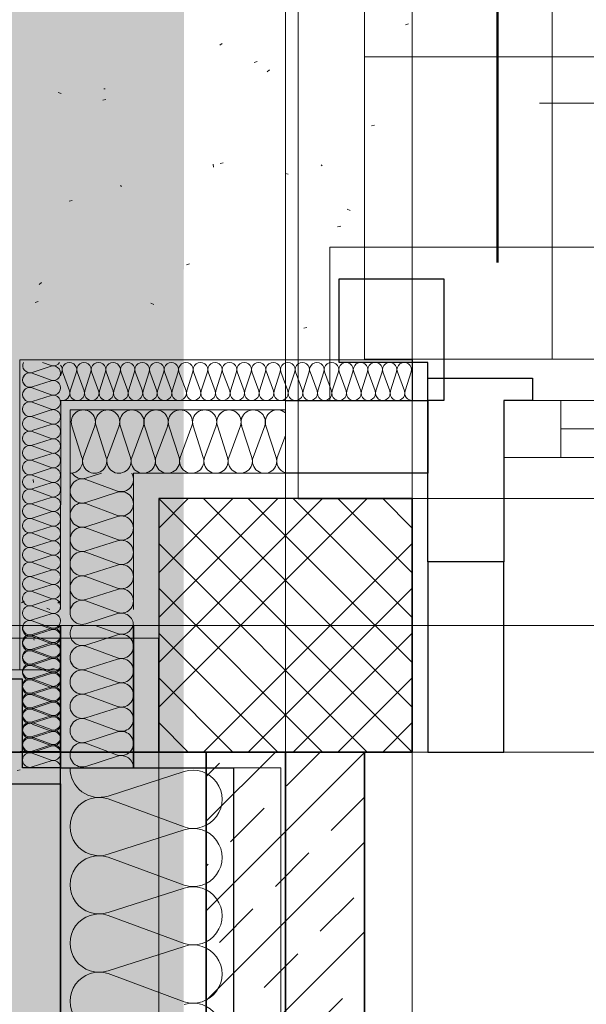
# Model space of a CAD drawing. Extents: x -620 to 300, y 62 to 1112.
# Tile 206 of 235: x -464 to -446, y 762 to 794. Entities that reach past the tile are written whole.
import ezdxf
from ezdxf.lldxf.tags import DXFTag

# ---------------------------------------------------------------- set-up
doc = ezdxf.new("R2010")
doc.units = 0
doc.layers.get('0').update_dxf_attribs({"lineweight": 13})
for name, color, linetype, lineweight, true_color in [('30 -33 Aussenwände- 3 Aussenstützen', 7, 'Continuous', 50, 0x0000dd), ('30 -33 Aussenwände- 7 Fassade_ Elemente', 7, 'Continuous', 9, 0x00aacc), ('30 -34 Innenwände- 1 tragend', 7, 'Continuous', 13, 0xdd0806), ('30 -35 Decken- 1 Konstruktion-Träger- Stahlbeton', 7, 'Continuous', 13, 0x33aa00), ('30 -36 Dächer- 1 Konstruktion', 7, 'Continuous', 35, 0x6666cc), ('60- 61 allgemeine Ausstattung- 4 Terrassen', 9, 'Continuous', 9, 0x808080), ('70 -72 Beschriftung- 1 Beschriftung allgemein', 7, 'Continuous', 9, 0xff6633), ('iwb_Layout BA_Markierung', 7, 'Continuous', 9, 0xbadcdc)]:
    doc.layers.add(name, color=color, linetype=linetype, lineweight=lineweight, true_color=true_color)
doc.layers.add('30 -33 Aussenwände- 8 Sonnenschutz', color=7, linetype='Continuous', lineweight=9)
doc.layers.add('70 -71 Achsen- 1 Gebäudeachsen', color=7, linetype='STRICHPUNKT2-A06CPVE5L0', lineweight=18)
tags = doc.linetypes.add('grob-A06CPVE1L0', pattern=[14, 3, -8, 3]).pattern_tags.tags
tags[8:9] = [DXFTag(74, 4), DXFTag(75, 0), DXFTag(340, '0'), DXFTag(46, 0.0), DXFTag(50, 0.0), DXFTag(44, 0.0), DXFTag(45, 0.0)]
tags[6:7] = [DXFTag(74, 4), DXFTag(75, 0), DXFTag(340, '0'), DXFTag(46, 0.0), DXFTag(50, 0.0), DXFTag(44, 0.0), DXFTag(45, 0.0)]
tags[4:5] = [DXFTag(74, 4), DXFTag(75, 0), DXFTag(340, '0'), DXFTag(46, 0.0), DXFTag(50, 0.0), DXFTag(44, 0.0), DXFTag(45, 0.0)]
tags = doc.linetypes.add('STRICHPUNKT2-A06CPVE5L0', pattern=[12.7, 6.35, -3.175, 0, -3.175]).pattern_tags.tags
tags[10:11] = [DXFTag(74, 4), DXFTag(75, 0), DXFTag(340, '0'), DXFTag(46, 0.0), DXFTag(50, 0.0), DXFTag(44, 0.0), DXFTag(45, 0.0)]
tags[8:9] = [DXFTag(74, 4), DXFTag(75, 0), DXFTag(340, '0'), DXFTag(46, 0.0), DXFTag(50, 0.0), DXFTag(44, 0.0), DXFTag(45, 0.0)]
tags[6:7] = [DXFTag(74, 4), DXFTag(75, 0), DXFTag(340, '0'), DXFTag(46, 0.0), DXFTag(50, 0.0), DXFTag(44, 0.0), DXFTag(45, 0.0)]
tags[4:5] = [DXFTag(74, 4), DXFTag(75, 0), DXFTag(340, '0'), DXFTag(46, 0.0), DXFTag(50, 0.0), DXFTag(44, 0.0), DXFTag(45, 0.0)]

# ---------------------------------------------------------------- blocks, each defined once
blk = doc.blocks.new('Polygon-A06CPVDTL0')
at = {"color": 0, "linetype": 'ByBlock', "lineweight": -2, "ltscale": 0.13}
blk.add_solid([(-458.903, 86.609), (-538.631, 86.396), (-458.736, 1083.814), (-538.631, 1083.814)], dxfattribs=at)
blk = doc.blocks.new('Referenz-A06CPVE6L0')
at = {"layer": '30 -33 Aussenwände- 3 Aussenstützen', "color": 0, "lineweight": 9}
for p, q in [((-459.579, 778.453), (-451.579, 770.453)), ((-452.993, 778.453), (-459.579, 771.868)), ((-454.407, 778.453), (-459.579, 773.282)), ((-455.821, 778.453), (-459.579, 774.696)), ((-457.235, 778.453), (-459.579, 776.11)), ((-458.65, 778.453), (-459.579, 777.524)), ((-458.164, 778.453), (-451.579, 771.868)), ((-456.75, 778.453), (-451.579, 773.282)), ((-455.336, 778.453), (-451.579, 774.696)), ((-453.922, 778.453), (-451.579, 776.11)), ((-452.507, 778.453), (-451.579, 777.524)), ((-459.579, 777.039), (-452.993, 770.453)), ((-451.579, 777.039), (-458.164, 770.453)), ((-459.579, 775.625), (-454.407, 770.453)), ((-451.579, 775.625), (-456.75, 770.453)), ((-455.579, 775.453), (-455.579, 773.453)), ((-456.579, 774.453), (-454.579, 774.453)), ((-459.579, 774.211), (-455.821, 770.453)), ((-451.579, 774.211), (-455.336, 770.453)), ((-459.579, 772.797), (-457.235, 770.453)), ((-451.579, 772.797), (-453.922, 770.453)), ((-459.579, 771.382), (-458.65, 770.453)), ((-451.579, 771.382), (-452.507, 770.453))]:
    blk.add_line(p, q, dxfattribs=at)
at = {"layer": '30 -33 Aussenwände- 3 Aussenstützen', "color": 0, "linetype": 'Continuous', "lineweight": 25, "ltscale": 0.25}
for p, q in [((-451.579, 778.453), (-459.579, 778.453)), ((-459.579, 778.453), (-459.579, 770.453)), ((-451.579, 770.453), (-451.579, 778.453)), ((-459.579, 770.453), (-451.579, 770.453))]:
    blk.add_line(p, q, dxfattribs=at)
at = {"layer": '30 -33 Aussenwände- 7 Fassade_ Elemente', "color": 0, "linetype": 'Continuous', "ltscale": 0.13}
for p, q in [((-454.179, 781.553), (-454.179, 786.393)), ((-454.179, 786.393), (-291.979, 786.393)), ((-463.959, 782.833), (-451.579, 782.833)), ((-463.959, 773.053), (-463.959, 782.833)), ((-451.579, 782.833), (-451.579, 781.553)), ((-462.975, 782.629), (-463.575, 782.436)), ((-462.975, 782.651), (-463.251, 782.753)), ((-463.575, 782.414), (-462.975, 782.192)), ((-462.678, 782.329), (-462.639, 782.453)), ((-462.616, 782.453), (-462.394, 781.853)), ((-462.372, 781.853), (-462.179, 782.453)), ((-462.156, 782.453), (-461.935, 781.853)), ((-461.912, 781.853), (-461.719, 782.453)), ((-461.912, 781.853), (-461.719, 782.453)), ((-461.697, 782.453), (-461.475, 781.853)), ((-461.697, 782.453), (-461.475, 781.853)), ((-461.453, 781.853), (-461.26, 782.453)), ((-461.453, 781.853), (-461.26, 782.453)), ((-461.237, 782.453), (-461.015, 781.853)), ((-460.993, 781.853), (-460.8, 782.453)), ((-460.778, 782.453), (-460.556, 781.853)), ((-460.533, 781.853), (-460.34, 782.453)), ((-460.318, 782.453), (-460.096, 781.853)), ((-460.074, 781.853), (-459.881, 782.453)), ((-459.858, 782.453), (-459.637, 781.853)), ((-459.614, 781.853), (-459.421, 782.453)), ((-459.399, 782.453), (-459.177, 781.853)), ((-459.154, 781.853), (-458.962, 782.453)), ((-458.939, 782.453), (-458.717, 781.853)), ((-458.695, 781.853), (-458.502, 782.453)), ((-458.479, 782.453), (-458.258, 781.853)), ((-458.235, 781.853), (-458.042, 782.453)), ((-458.02, 782.453), (-457.798, 781.853)), ((-457.775, 781.853), (-457.583, 782.453)), ((-457.56, 782.453), (-457.338, 781.853)), ((-457.316, 781.853), (-457.123, 782.453)), ((-457.101, 782.453), (-456.879, 781.853)), ((-456.856, 781.853), (-456.663, 782.453)), ((-456.641, 782.453), (-456.419, 781.853)), ((-456.397, 781.853), (-456.204, 782.453)), ((-456.181, 782.453), (-455.959, 781.853)), ((-455.937, 781.853), (-455.744, 782.453)), ((-455.722, 782.453), (-455.5, 781.853)), ((-455.477, 781.853), (-455.285, 782.453)), ((-455.262, 782.453), (-455.04, 781.853)), ((-455.018, 781.853), (-454.825, 782.453)), ((-454.802, 782.453), (-454.581, 781.853)), ((-454.558, 781.853), (-454.365, 782.453)), ((-454.343, 782.453), (-454.121, 781.853)), ((-454.098, 781.853), (-453.906, 782.453)), ((-453.883, 782.453), (-453.661, 781.853)), ((-453.639, 781.853), (-453.446, 782.453)), ((-453.423, 782.453), (-453.202, 781.853)), ((-453.179, 781.853), (-452.986, 782.453)), ((-452.964, 782.453), (-452.742, 781.853)), ((-452.72, 781.853), (-452.527, 782.453)), ((-452.504, 782.453), (-452.282, 781.853)), ((-452.504, 782.453), (-452.282, 781.853)), ((-452.26, 781.853), (-452.067, 782.453)), ((-452.26, 781.853), (-452.067, 782.453)), ((-452.045, 782.453), (-451.823, 781.853)), ((-451.8, 781.853), (-451.607, 782.453)), ((-462.975, 782.169), (-463.575, 781.976)), ((-462.975, 782.169), (-463.575, 781.976)), ((-463.575, 781.954), (-462.975, 781.732)), ((-463.575, 781.954), (-462.975, 781.732)), ((-462.975, 781.71), (-463.575, 781.517)), ((-462.975, 781.71), (-463.575, 781.517)), ((-463.575, 781.494), (-462.975, 781.273)), ((-462.975, 781.25), (-463.575, 781.057)), ((-462.678, 774.955), (-462.673, 781.553)), ((-462.673, 781.553), (-455.579, 781.553)), ((-462.378, 774.955), (-462.374, 781.253)), ((-462.374, 781.253), (-455.579, 781.253)), ((-451.079, 781.553), (-454.179, 781.553)), ((-451.079, 770.453), (-451.079, 781.553)), ((-424.279, 781.553), (-448.679, 781.553)), ((-448.679, 781.553), (-448.679, 779.753)), ((-463.575, 781.035), (-462.975, 780.813)), ((-462.975, 780.79), (-463.575, 780.598)), ((-462.002, 779.753), (-462.323, 780.753)), ((-461.594, 780.753), (-461.964, 779.753)), ((-461.236, 779.753), (-461.557, 780.753)), ((-461.236, 779.753), (-461.557, 780.753)), ((-460.828, 780.753), (-461.198, 779.753)), ((-460.828, 780.753), (-461.198, 779.753)), ((-460.47, 779.753), (-460.791, 780.753)), ((-460.062, 780.753), (-460.432, 779.753)), ((-459.703, 779.753), (-460.025, 780.753)), ((-459.296, 780.753), (-459.666, 779.753)), ((-458.937, 779.753), (-459.259, 780.753)), ((-458.53, 780.753), (-458.9, 779.753)), ((-458.171, 779.753), (-458.493, 780.753)), ((-457.764, 780.753), (-458.134, 779.753)), ((-457.405, 779.753), (-457.727, 780.753)), ((-457.405, 779.753), (-457.727, 780.753)), ((-456.998, 780.753), (-457.368, 779.753)), ((-456.998, 780.753), (-457.368, 779.753)), ((-456.639, 779.753), (-456.961, 780.753)), ((-456.639, 779.753), (-456.961, 780.753)), ((-456.232, 780.753), (-456.602, 779.753)), ((-455.873, 779.753), (-456.195, 780.753)), ((-463.575, 780.575), (-462.975, 780.353)), ((-462.975, 780.331), (-463.575, 780.138)), ((-455.836, 779.753), (-455.579, 780.449)), ((-463.575, 780.115), (-462.975, 779.894)), ((-462.975, 779.871), (-463.575, 779.678)), ((-448.679, 779.753), (-424.279, 779.753)), ((-463.575, 779.656), (-462.975, 779.434)), ((-462.975, 779.411), (-463.575, 779.219)), ((-463.575, 779.196), (-462.975, 778.974)), ((-461.389, 779.254), (-461.875, 779.098)), ((-460.378, 774.953), (-460.375, 779.253)), ((-460.375, 779.253), (-455.579, 779.253)), ((-462.975, 778.952), (-463.575, 778.759)), ((-461.875, 779.061), (-460.876, 778.69)), ((-463.575, 778.737), (-462.975, 778.515)), ((-462.975, 778.492), (-463.575, 778.299)), ((-460.876, 778.653), (-461.876, 778.332)), ((-463.575, 778.277), (-462.975, 778.055)), ((-461.876, 778.295), (-460.876, 777.924)), ((-462.975, 778.033), (-463.575, 777.84)), ((-460.876, 777.887), (-461.877, 777.566)), ((-460.876, 777.887), (-461.877, 777.566)), ((-463.575, 777.817), (-462.975, 777.595)), ((-462.975, 777.573), (-463.575, 777.38)), ((-461.877, 777.529), (-460.877, 777.158)), ((-461.877, 777.529), (-460.877, 777.158)), ((-463.575, 777.358), (-462.975, 777.136)), ((-462.975, 777.113), (-463.575, 776.92)), ((-463.575, 776.898), (-462.975, 776.676)), ((-460.877, 777.121), (-461.877, 776.8)), ((-460.877, 777.121), (-461.877, 776.8)), ((-462.975, 776.654), (-463.575, 776.461)), ((-461.877, 776.763), (-460.877, 776.392)), ((-463.575, 776.438), (-462.975, 776.217)), ((-460.877, 776.355), (-461.878, 776.034)), ((-462.975, 776.194), (-463.575, 776.001)), ((-463.575, 775.979), (-462.975, 775.757)), ((-461.878, 775.997), (-460.878, 775.626)), ((-461.878, 775.997), (-460.878, 775.626)), ((-462.975, 775.734), (-463.575, 775.542)), ((-463.575, 775.519), (-462.975, 775.297)), ((-460.878, 775.589), (-461.878, 775.268)), ((-460.878, 775.589), (-461.878, 775.268)), ((-455.579, 775.453), (-455.579, 773.453)), ((-455.579, 775.453), (-455.579, 773.453)), ((-455.579, 775.453), (-455.579, 773.453)), ((-462.975, 775.275), (-463.575, 775.082)), ((-463.575, 775.059), (-462.975, 774.838)), ((-461.878, 775.231), (-460.879, 774.86)), ((-462.975, 774.815), (-463.575, 774.622)), ((-460.879, 774.823), (-461.879, 774.502)), ((-463.575, 774.6), (-462.975, 774.378)), ((-462.975, 774.334), (-463.297, 774.454)), ((-460.879, 774.191), (-461.589, 774.453)), ((-456.579, 774.453), (-454.579, 774.453)), ((-456.579, 774.453), (-454.579, 774.453)), ((-456.579, 774.453), (-454.579, 774.453)), ((-462.975, 774.312), (-463.576, 774.12)), ((-463.576, 774.097), (-462.976, 773.875)), ((-462.975, 774.356), (-463.575, 774.163)), ((-463.575, 774.14), (-462.975, 773.918)), ((-460.879, 774.153), (-461.879, 773.832)), ((-462.976, 773.852), (-463.576, 773.66)), ((-462.976, 773.852), (-463.576, 773.66)), ((-462.975, 773.896), (-463.575, 773.703)), ((-461.879, 773.794), (-460.879, 773.425)), ((-463.576, 773.637), (-462.976, 773.415)), ((-463.576, 773.637), (-462.976, 773.415)), ((-463.575, 773.681), (-462.975, 773.459)), ((-462.976, 773.393), (-463.576, 773.2)), ((-462.976, 773.393), (-463.576, 773.2)), ((-463.576, 773.178), (-462.977, 772.956)), ((-462.975, 773.436), (-463.575, 773.243)), ((-463.575, 773.221), (-462.975, 772.999)), ((-460.879, 773.387), (-461.879, 773.066)), ((-460.879, 773.387), (-461.879, 773.066)), ((-462.679, 773.053), (-467.519, 773.053)), ((-462.977, 772.933), (-463.577, 772.741)), ((-462.975, 772.977), (-463.575, 772.784)), ((-462.679, 769.953), (-462.679, 773.053)), ((-461.879, 773.028), (-460.879, 772.659)), ((-461.879, 773.028), (-460.879, 772.659)), ((-463.577, 772.718), (-462.977, 772.496)), ((-463.575, 772.761), (-462.975, 772.539)), ((-460.879, 772.621), (-461.879, 772.3)), ((-460.879, 772.621), (-461.879, 772.3)), ((-462.977, 772.473), (-463.577, 772.281)), ((-463.577, 772.259), (-462.977, 772.036)), ((-462.975, 772.517), (-463.575, 772.324)), ((-463.575, 772.302), (-462.975, 772.08)), ((-461.879, 772.262), (-460.879, 771.893)), ((-462.977, 772.014), (-463.577, 771.821)), ((-462.975, 772.057), (-463.575, 771.865)), ((-463.577, 771.799), (-462.978, 771.577)), ((-463.575, 771.842), (-462.975, 771.62)), ((-460.879, 771.855), (-461.879, 771.534)), ((-462.978, 771.554), (-463.578, 771.362)), ((-463.578, 771.339), (-462.978, 771.117)), ((-462.975, 771.598), (-463.575, 771.405)), ((-463.575, 771.382), (-462.975, 771.161)), ((-463.575, 771.382), (-462.975, 771.161)), ((-461.879, 771.496), (-460.879, 771.127)), ((-461.879, 771.496), (-460.879, 771.127)), ((-462.978, 771.095), (-463.578, 770.902)), ((-462.975, 771.138), (-463.575, 770.945)), ((-462.975, 771.138), (-463.575, 770.945)), ((-460.879, 771.089), (-461.879, 770.768)), ((-460.879, 771.089), (-461.879, 770.768)), ((-463.578, 770.88), (-462.978, 770.657)), ((-463.578, 770.88), (-462.978, 770.657)), ((-463.575, 770.923), (-462.975, 770.701)), ((-462.975, 770.678), (-463.575, 770.486)), ((-461.879, 770.73), (-460.879, 770.361)), ((-462.978, 770.635), (-463.578, 770.443)), ((-462.978, 770.635), (-463.578, 770.443)), ((-463.578, 770.42), (-462.979, 770.198)), ((-295.079, 770.453), (-451.079, 770.453)), ((-462.979, 770.175), (-463.579, 769.983)), ((-460.879, 770.323), (-461.879, 770.002)), ((-455.719, 769.953), (-462.679, 769.953)), ((-461.179, 769.066), (-458.779, 769.838)), ((-455.719, 613.953), (-455.719, 769.953)), ((-458.779, 768.089), (-461.179, 768.976)), ((-461.179, 767.228), (-458.779, 767.999)), ((-461.179, 767.228), (-458.779, 767.999)), ((-458.779, 766.251), (-461.179, 767.138)), ((-458.779, 766.251), (-461.179, 767.138)), ((-461.179, 765.389), (-458.779, 766.161)), ((-458.779, 764.412), (-461.179, 765.299)), ((-461.179, 763.551), (-458.779, 764.322)), ((-458.779, 762.574), (-461.179, 763.461))]:
    blk.add_line(p, q, dxfattribs=at)
at = {"layer": '30 -33 Aussenwände- 7 Fassade_ Elemente', "color": 0, "linetype": 'Continuous', "lineweight": 25, "ltscale": 0.25}
for p, q in [((-453.879, 782.753), (-453.879, 785.393)), ((-453.879, 785.393), (-450.579, 785.393)), ((-450.579, 785.393), (-450.579, 781.553)), ((-451.579, 782.833), (-451.579, 781.553)), ((-451.079, 782.753), (-453.879, 782.753)), ((-451.079, 781.553), (-451.079, 782.753)), ((-451.079, 776.453), (-451.079, 782.253)), ((-451.079, 782.253), (-447.779, 782.253)), ((-447.779, 782.253), (-447.779, 781.553)), ((-455.579, 781.553), (-451.079, 781.553)), ((-451.079, 781.553), (-451.079, 779.253)), ((-450.579, 781.553), (-451.079, 781.553)), ((-447.779, 781.553), (-448.679, 781.553)), ((-448.679, 781.553), (-448.679, 776.453)), ((-451.079, 779.253), (-455.579, 779.253)), ((-448.679, 776.453), (-451.079, 776.453)), ((-451.079, 776.453), (-451.079, 770.453)), ((-448.679, 770.453), (-448.679, 776.453)), ((-462.679, 609.453), (-462.679, 774.453)), ((-462.679, 774.453), (-462.679, 769.953)), ((-460.379, 774.453), (-460.379, 769.953)), ((-460.379, 769.953), (-460.379, 774.453)), ((-463.879, 772.753), (-466.519, 772.753)), ((-463.878, 769.953), (-463.879, 772.753)), ((-462.675, 770.457), (-463.955, 770.457)), ((-451.079, 770.453), (-448.679, 770.453)), ((-462.678, 769.953), (-463.878, 769.953)), ((-462.679, 769.953), (-460.379, 769.953)), ((-462.679, 769.453), (-462.678, 769.953)), ((-460.379, 769.953), (-457.219, 769.953)), ((-457.219, 769.953), (-457.219, 613.953)), ((-466.519, 769.453), (-462.679, 769.453)), ((-466.519, 769.453), (-462.679, 769.453)), ((-462.679, 769.453), (-462.679, 614.453))]:
    blk.add_line(p, q, dxfattribs=at)
at = {"layer": '30 -33 Aussenwände- 7 Fassade_ Elemente', "color": 0, "linetype": 'Continuous', "lineweight": 18, "ltscale": 0.18}
for p, q in [((-451.079, 776.453), (-451.079, 782.253)), ((-451.079, 782.253), (-447.779, 782.253)), ((-447.779, 782.253), (-447.779, 781.553)), ((-447.779, 781.553), (-448.679, 781.553)), ((-448.679, 781.553), (-448.679, 776.453)), ((-446.879, 781.553), (-448.679, 781.553)), ((-448.679, 781.553), (-448.679, 779.753)), ((-446.879, 779.753), (-446.879, 781.553)), ((-425.879, 780.653), (-446.879, 780.653)), ((-448.679, 779.753), (-446.879, 779.753)), ((-448.679, 776.453), (-451.079, 776.453))]:
    blk.add_line(p, q, dxfattribs=at)
at = {"layer": '30 -33 Aussenwände- 7 Fassade_ Elemente', "color": 0, "linetype": 'Continuous', "ltscale": 0.13}
for centre, major_axis, end_param in [((-463.646, 782.655), (-0.207, 0.099), 2.32715), ((-462.905, 782.87), (-0.07, -0.219), 1.349822), ((-462.905, 782.41), (0.186, 0.135), 1.254884), ((-462.905, 782.41), (0.186, -0.135), 1.254884), ((-462.857, 782.524), (0.219, -0.07), 0.990893), ((-462.398, 782.524), (-0.135, 0.186), 1.255075), ((-462.398, 782.524), (0.135, 0.186), 1.255075), ((-462.398, 782.524), (0.219, -0.07), 1.255075), ((-461.938, 782.524), (0.219, -0.07), 3.765224), ((-461.938, 782.524), (-0.135, 0.186), 1.255075), ((-461.938, 782.524), (0.135, 0.186), 1.255075), ((-461.938, 782.524), (0.219, -0.07), 1.255075), ((-461.478, 782.524), (0.219, -0.07), 3.765224), ((-461.478, 782.524), (-0.135, 0.186), 1.255075), ((-461.478, 782.524), (0.135, 0.186), 1.255075), ((-461.478, 782.524), (0.219, -0.07), 1.255075), ((-461.019, 782.524), (0.219, -0.07), 3.765224), ((-460.559, 782.524), (0.219, -0.07), 3.765224), ((-460.099, 782.524), (0.219, -0.07), 3.765224), ((-459.64, 782.524), (0.219, -0.07), 3.765224), ((-459.18, 782.524), (0.219, -0.07), 3.765224), ((-458.72, 782.524), (0.219, -0.07), 3.765224), ((-458.261, 782.524), (0.219, -0.07), 3.765224), ((-457.801, 782.524), (0.219, -0.07), 3.765224), ((-457.342, 782.524), (0.219, -0.07), 3.765224), ((-456.882, 782.524), (0.219, -0.07), 3.765224), ((-456.422, 782.524), (0.219, -0.07), 3.765224), ((-455.963, 782.524), (0.219, -0.07), 3.765224), ((-455.503, 782.524), (0.219, -0.07), 3.765224), ((-455.043, 782.524), (0.219, -0.07), 3.765224), ((-454.584, 782.524), (0.219, -0.07), 3.765224), ((-454.124, 782.524), (0.219, -0.07), 3.765224), ((-453.665, 782.524), (0.219, -0.07), 3.765224), ((-453.205, 782.524), (0.219, -0.07), 3.765224), ((-452.745, 782.524), (0.219, -0.07), 3.765224), ((-452.286, 782.524), (0.219, -0.07), 3.765224), ((-452.286, 782.524), (0.219, -0.07), 3.765224), ((-451.826, 782.524), (0.219, -0.07), 3.765224), ((-463.646, 782.195), (0.07, 0.219), 3.765224), ((-463.646, 782.195), (-0.186, 0.135), 1.255075), ((-463.646, 782.195), (0.07, 0.219), 1.255075), ((-462.905, 782.41), (-0.07, -0.219), 1.254884), ((-462.905, 781.951), (-0.07, -0.219), 3.764652), ((-462.905, 781.951), (0.186, 0.135), 1.254884), ((-463.646, 781.735), (0.07, 0.219), 3.765224), ((-463.646, 781.735), (-0.186, 0.135), 1.255075), ((-463.646, 782.195), (-0.186, -0.135), 1.255075), ((-463.646, 781.735), (0.07, 0.219), 1.255075), ((-462.905, 781.951), (0.186, -0.135), 1.254884), ((-463.646, 781.735), (-0.186, -0.135), 1.255075), ((-462.905, 781.951), (-0.07, -0.219), 1.254884), ((-462.905, 781.491), (-0.07, -0.219), 3.764652), ((-462.905, 781.491), (0.186, 0.135), 1.254884), ((-462.905, 781.491), (0.186, -0.135), 1.254884), ((-462.613, 781.783), (-0.066, -0.22), 2.172087), ((-462.153, 781.783), (-0.219, 0.07), 1.254884), ((-462.153, 781.783), (-0.135, -0.186), 1.254884), ((-462.153, 781.783), (0.135, -0.186), 1.254884), ((-461.694, 781.783), (-0.219, 0.07), 3.764652), ((-461.694, 781.783), (-0.219, 0.07), 1.254884), ((-461.694, 781.783), (-0.135, -0.186), 1.254884), ((-461.694, 781.783), (0.135, -0.186), 1.254884), ((-461.234, 781.783), (-0.219, 0.07), 3.764652), ((-461.234, 781.783), (-0.219, 0.07), 1.254884), ((-461.234, 781.783), (-0.135, -0.186), 1.254884), ((-461.234, 781.783), (0.135, -0.186), 1.254884), ((-460.774, 781.783), (-0.219, 0.07), 3.764652), ((-460.315, 781.783), (-0.219, 0.07), 3.764652), ((-459.855, 781.783), (-0.219, 0.07), 3.764652), ((-459.395, 781.783), (-0.219, 0.07), 3.764652), ((-458.936, 781.783), (-0.219, 0.07), 3.764652), ((-458.476, 781.783), (-0.219, 0.07), 3.764652), ((-458.017, 781.783), (-0.219, 0.07), 3.764652), ((-457.557, 781.783), (-0.219, 0.07), 3.764652), ((-457.097, 781.783), (-0.219, 0.07), 3.764652), ((-456.638, 781.783), (-0.219, 0.07), 3.764652), ((-456.178, 781.783), (-0.219, 0.07), 3.764652), ((-455.718, 781.783), (-0.219, 0.07), 3.764652), ((-455.259, 781.783), (-0.219, 0.07), 3.764652), ((-454.799, 781.783), (-0.219, 0.07), 3.764652), ((-454.34, 781.783), (-0.219, 0.07), 3.764652), ((-453.88, 781.783), (-0.219, 0.07), 3.764652), ((-453.42, 781.783), (-0.219, 0.07), 3.764652), ((-452.961, 781.783), (-0.219, 0.07), 3.764652), ((-452.501, 781.783), (-0.219, 0.07), 3.764652), ((-452.501, 781.783), (-0.219, 0.07), 3.764652), ((-452.041, 781.783), (-0.219, 0.07), 3.764652), ((-452.041, 781.783), (-0.219, 0.07), 3.764652), ((-451.582, 781.783), (-0.219, 0.07), 1.896254), ((-463.646, 781.276), (0.07, 0.219), 3.765224), ((-462.905, 781.491), (-0.07, -0.219), 1.254884), ((-462.905, 781.031), (-0.07, -0.219), 3.764652), ((-461.959, 780.871), (0.364, -0.117), 3.765224), ((-461.193, 780.871), (0.364, -0.117), 3.765224), ((-461.193, 780.871), (0.364, -0.117), 3.765224), ((-460.427, 780.871), (0.364, -0.117), 3.765224), ((-459.661, 780.871), (0.364, -0.117), 3.765224), ((-458.895, 780.871), (0.364, -0.117), 3.765224), ((-458.128, 780.871), (0.364, -0.117), 3.765224), ((-457.362, 780.871), (0.364, -0.117), 3.765224), ((-457.362, 780.871), (0.225, 0.31), 1.255075), ((-456.596, 780.871), (0.364, -0.117), 3.765224), ((-456.596, 780.871), (0.225, 0.31), 1.255075), ((-455.83, 780.871), (0.252, 0.288), 2.600578), ((-463.646, 780.816), (0.07, 0.219), 3.765224), ((-457.362, 780.871), (-0.225, 0.31), 1.255075), ((-457.362, 780.871), (0.364, -0.117), 1.255075), ((-456.596, 780.871), (-0.225, 0.31), 1.255075), ((-456.596, 780.871), (0.364, -0.117), 1.255075), ((-462.905, 780.572), (-0.07, -0.219), 3.764652), ((-463.646, 780.356), (0.07, 0.219), 3.765224), ((-462.905, 780.112), (-0.07, -0.219), 3.764652), ((-463.646, 779.897), (0.07, 0.219), 3.765224), ((-462.905, 779.653), (-0.07, -0.219), 3.764652), ((-462.366, 779.636), (-0.005, -0.383), 1.896254), ((-461.6, 779.636), (-0.364, 0.117), 3.764652), ((-461.6, 779.636), (-0.364, 0.117), 3.764652), ((-460.834, 779.636), (-0.364, 0.117), 3.764652), ((-460.834, 779.636), (-0.364, 0.117), 3.764652), ((-460.068, 779.636), (-0.364, 0.117), 3.764652), ((-459.302, 779.636), (-0.364, 0.117), 3.764652), ((-458.536, 779.636), (-0.364, 0.117), 3.764652), ((-457.77, 779.636), (-0.364, 0.117), 3.764652), ((-457.77, 779.636), (-0.364, 0.117), 1.254884), ((-457.77, 779.636), (0.225, -0.31), 1.254884), ((-457.004, 779.636), (-0.364, 0.117), 3.764652), ((-457.004, 779.636), (-0.364, 0.117), 1.254884), ((-457.004, 779.636), (0.225, -0.31), 1.254884), ((-456.237, 779.636), (-0.364, 0.117), 1.254884), ((-456.237, 779.636), (0.225, -0.31), 1.254884), ((-455.471, 779.636), (-0.364, 0.117), 1.598679), ((-463.646, 779.437), (0.07, 0.219), 3.765224), ((-462.905, 779.193), (-0.07, -0.219), 3.764652), ((-463.646, 778.978), (0.07, 0.219), 3.765224), ((-461.992, 779.463), (-0.321, -0.208), 1.307885), ((-461.993, 778.697), (0.118, 0.364), 1.255075), ((-460.758, 779.055), (-0.118, -0.364), 2.429518), ((-457.77, 779.636), (-0.225, -0.31), 1.254884), ((-457.004, 779.636), (-0.225, -0.31), 1.254884), ((-456.237, 779.636), (-0.225, -0.31), 1.254884), ((-463.646, 778.518), (0.07, 0.219), 3.765224), ((-462.905, 778.733), (-0.07, -0.219), 3.764652), ((-461.993, 778.697), (-0.31, 0.225), 1.255075), ((-462.905, 778.274), (-0.07, -0.219), 3.764652), ((-461.993, 778.697), (-0.31, -0.224), 1.255075), ((-460.759, 778.289), (0.31, 0.224), 1.254884), ((-460.759, 778.289), (0.31, -0.225), 1.254884), ((-463.646, 778.058), (0.07, 0.219), 3.765224), ((-461.994, 777.931), (0.118, 0.364), 3.765224), ((-461.994, 777.931), (-0.31, 0.225), 1.255075), ((-461.994, 777.931), (0.118, 0.364), 1.255075), ((-463.646, 777.599), (0.07, 0.219), 3.765224), ((-462.905, 777.814), (-0.07, -0.219), 3.764652), ((-460.759, 777.522), (-0.118, -0.364), 3.764652), ((-460.759, 778.289), (-0.118, -0.364), 1.254884), ((-460.759, 777.522), (0.31, 0.224), 1.254884), ((-462.905, 777.354), (-0.07, -0.219), 3.764652), ((-461.994, 777.165), (0.118, 0.364), 3.765224), ((-461.994, 777.931), (-0.31, -0.224), 1.255075), ((-461.994, 777.165), (0.118, 0.364), 1.255075), ((-460.759, 777.522), (0.31, -0.225), 1.254884), ((-463.646, 777.139), (0.07, 0.219), 3.765224), ((-461.994, 777.165), (-0.31, 0.225), 1.255075), ((-460.759, 777.522), (-0.118, -0.364), 1.254884), ((-463.646, 776.679), (0.07, 0.219), 3.765224), ((-462.905, 776.895), (-0.07, -0.219), 3.764652), ((-461.994, 777.165), (-0.31, -0.224), 1.255075), ((-460.76, 776.756), (-0.118, -0.364), 3.764652), ((-460.76, 776.756), (0.31, 0.224), 1.254884), ((-460.76, 776.756), (0.31, -0.225), 1.254884), ((-462.905, 776.435), (-0.07, -0.219), 3.764652), ((-461.995, 776.398), (0.118, 0.364), 3.765224), ((-463.646, 776.22), (0.07, 0.219), 3.765224), ((-460.76, 775.99), (-0.118, -0.364), 3.764652), ((-460.76, 775.99), (-0.118, -0.364), 3.764652), ((-460.76, 776.756), (-0.118, -0.364), 1.254884), ((-463.646, 775.76), (0.07, 0.219), 3.765224), ((-462.905, 775.975), (-0.07, -0.219), 3.764652), ((-461.995, 775.632), (0.118, 0.364), 3.765224), ((-461.995, 775.632), (0.118, 0.364), 3.765224), ((-462.905, 775.516), (-0.07, -0.219), 3.764652), ((-463.646, 775.301), (0.07, 0.219), 3.765224), ((-460.761, 775.224), (-0.118, -0.364), 3.764652), ((-460.761, 775.224), (-0.118, -0.364), 3.764652), ((-463.646, 774.841), (0.07, 0.219), 3.765224), ((-462.905, 775.056), (-0.07, -0.219), 3.764652), ((-461.996, 774.866), (0.118, 0.364), 3.765224), ((-462.905, 774.597), (-0.07, -0.219), 3.764652), ((-460.762, 774.458), (0.383, -0.006), 1.896254), ((-463.646, 774.338), (-0.198, 0.116), 2.411197), ((-463.646, 774.381), (0.07, 0.219), 3.765224), ((-462.905, 774.553), (-0.071, -0.219), 1.434048), ((-461.996, 774.196), (-0.283, 0.257), 2.619647), ((-460.761, 774.555), (-0.117, -0.364), 1.613483), ((-463.646, 773.879), (0.071, 0.219), 3.765224), ((-463.646, 773.922), (0.07, 0.219), 3.765224), ((-463.646, 773.879), (0.071, 0.219), 1.255075), ((-462.905, 774.137), (-0.07, -0.219), 3.764652), ((-462.905, 774.093), (0.186, 0.135), 1.254884), ((-462.905, 774.093), (0.186, -0.135), 1.254884), ((-460.761, 773.789), (0.31, 0.225), 1.254884), ((-463.646, 773.879), (-0.186, 0.135), 1.255075), ((-462.905, 774.093), (-0.071, -0.219), 1.254884), ((-462.906, 773.634), (-0.071, -0.219), 3.764652), ((-462.906, 773.634), (0.186, 0.135), 1.254884), ((-462.905, 773.677), (-0.07, -0.219), 3.764652), ((-461.996, 773.43), (0.117, 0.364), 3.765224), ((-461.996, 773.43), (0.117, 0.364), 1.255075), ((-460.761, 773.789), (0.31, -0.225), 1.254884), ((-463.647, 773.419), (0.071, 0.219), 3.765224), ((-463.647, 773.419), (-0.186, 0.135), 1.255075), ((-463.646, 773.462), (0.07, 0.219), 3.765224), ((-463.646, 773.879), (-0.186, -0.135), 1.255075), ((-463.647, 773.419), (0.071, 0.219), 1.255075), ((-462.906, 773.634), (-0.071, -0.219), 1.254884), ((-462.906, 773.634), (0.186, -0.135), 1.254884), ((-461.996, 773.43), (-0.31, 0.225), 1.255075), ((-460.761, 773.789), (-0.117, -0.364), 1.254884), ((-463.647, 772.959), (0.071, 0.219), 3.765224), ((-463.646, 773.002), (0.07, 0.219), 3.765224), ((-463.647, 773.419), (-0.186, -0.135), 1.255075), ((-462.906, 773.174), (-0.071, -0.219), 3.764652), ((-462.906, 773.174), (0.186, 0.135), 1.254884), ((-462.905, 773.218), (-0.07, -0.219), 3.764652), ((-462.906, 773.174), (0.186, -0.135), 1.254884), ((-461.996, 773.43), (-0.31, -0.225), 1.255075), ((-460.761, 773.023), (-0.117, -0.364), 3.764652), ((-460.761, 773.023), (0.31, 0.225), 1.254884), ((-460.761, 773.023), (0.31, -0.225), 1.254884), ((-462.906, 773.174), (-0.071, -0.219), 1.254884), ((-462.906, 772.714), (-0.071, -0.219), 3.764652), ((-462.905, 772.758), (-0.07, -0.219), 3.764652), ((-461.996, 772.664), (0.117, 0.364), 3.765224), ((-461.996, 772.664), (-0.31, 0.225), 1.255075), ((-461.996, 772.664), (0.117, 0.364), 1.255075), ((-463.647, 772.5), (0.071, 0.219), 3.765224), ((-463.646, 772.543), (0.07, 0.219), 3.765224), ((-462.905, 772.298), (-0.07, -0.219), 3.764652), ((-460.761, 773.023), (-0.117, -0.364), 1.254884), ((-460.761, 772.257), (-0.117, -0.364), 3.764652), ((-460.761, 772.257), (0.31, 0.225), 1.254884), ((-463.648, 772.04), (0.071, 0.219), 3.765224), ((-463.646, 772.083), (0.07, 0.219), 3.765224), ((-462.907, 772.255), (-0.071, -0.219), 3.764652), ((-461.996, 771.898), (0.117, 0.364), 3.765224), ((-461.996, 772.664), (-0.31, -0.225), 1.255075), ((-460.761, 772.257), (0.31, -0.225), 1.254884), ((-462.907, 771.795), (-0.071, -0.219), 3.764652), ((-462.905, 771.839), (-0.07, -0.219), 3.764652), ((-460.761, 772.257), (-0.117, -0.364), 1.254884), ((-463.648, 771.58), (0.071, 0.219), 3.765224), ((-463.646, 771.623), (0.07, 0.219), 3.765224), ((-462.905, 771.379), (-0.07, -0.219), 3.764652), ((-462.905, 771.379), (-0.07, -0.219), 3.764652), ((-460.761, 771.491), (-0.117, -0.364), 3.764652), ((-460.761, 771.491), (-0.117, -0.364), 3.764652), ((-463.648, 771.121), (0.071, 0.219), 3.765224), ((-463.646, 771.164), (0.07, 0.219), 3.765224), ((-463.646, 771.164), (0.07, 0.219), 3.765224), ((-462.907, 771.336), (-0.071, -0.219), 3.764652), ((-461.996, 771.132), (0.117, 0.364), 3.765224), ((-461.996, 771.132), (0.117, 0.364), 3.765224), ((-462.908, 770.876), (-0.071, -0.219), 3.764652), ((-462.908, 770.876), (-0.071, -0.219), 3.764652), ((-462.905, 770.92), (-0.07, -0.219), 3.764652), ((-462.905, 770.92), (-0.07, -0.219), 3.764652), ((-460.761, 770.725), (-0.117, -0.364), 3.764652), ((-460.761, 770.725), (-0.117, -0.364), 3.764652), ((-463.649, 770.661), (0.071, 0.219), 3.765224), ((-463.649, 770.661), (0.071, 0.219), 3.765224), ((-463.646, 770.704), (0.07, 0.219), 3.765224), ((-462.905, 770.46), (0.23, -0.003), 1.896254), ((-461.996, 770.366), (0.117, 0.364), 3.765224), ((-463.649, 770.202), (0.071, 0.219), 3.765224), ((-462.908, 770.416), (-0.071, -0.219), 3.764652), ((-462.908, 770.416), (-0.071, -0.219), 3.764652), ((-462.908, 769.957), (0.23, -0.003), 1.896254), ((-460.761, 769.959), (0.383, -0.005), 1.896254), ((-461.46, 769.941), (-0.918, 0.013), 1.896254), ((-458.497, 768.963), (-0.282, -0.874), 3.765224), ((-461.46, 768.102), (0.282, 0.874), 3.764652), ((-461.46, 768.102), (0.282, 0.874), 3.764652), ((-458.497, 767.125), (-0.282, -0.874), 3.765224), ((-458.497, 767.125), (-0.282, -0.874), 3.765224), ((-461.46, 766.264), (0.282, 0.874), 3.764652), ((-461.46, 766.264), (0.282, 0.874), 3.764652), ((-458.497, 765.286), (-0.282, -0.874), 3.765224), ((-461.46, 764.425), (0.282, 0.874), 3.764652), ((-458.497, 763.448), (-0.282, -0.874), 3.765224), ((-461.46, 762.587), (0.282, 0.874), 3.764652), ((-458.497, 761.609), (-0.282, -0.874), 3.765224)]:
    blk.add_ellipse(centre, major_axis=major_axis, ratio=1, start_param=0, end_param=end_param, dxfattribs=at)
at = {"layer": '30 -33 Aussenwände- 8 Sonnenschutz', "color": 0, "linetype": 'Continuous', "ltscale": 0.13}
blk.add_line((-400.552, 790.934), (-447.552, 790.934), dxfattribs=at)
at = {"layer": '30 -34 Innenwände- 1 tragend', "color": 0, "lineweight": 9}
for p, q in [((-458.079, 768.271), (-455.896, 770.453)), ((-458.079, 768.271), (-455.896, 770.453)), ((-458.079, 765.442), (-453.079, 770.442)), ((-458.079, 765.442), (-453.079, 770.442)), ((-455.543, 769.392), (-454.482, 770.453)), ((-455.543, 769.392), (-454.482, 770.453)), ((-458.079, 769.685), (-457.664, 770.099)), ((-458.079, 769.685), (-457.664, 770.099)), ((-454.129, 767.978), (-453.079, 769.028)), ((-454.129, 767.978), (-453.079, 769.028)), ((-457.311, 767.624), (-456.25, 768.685)), ((-457.311, 767.624), (-456.25, 768.685)), ((-458.079, 762.614), (-453.079, 767.614)), ((-458.079, 762.614), (-453.079, 767.614)), ((-455.896, 766.21), (-454.836, 767.271)), ((-455.896, 766.21), (-454.836, 767.271)), ((-458.079, 766.856), (-458.018, 766.917)), ((-458.079, 766.856), (-458.018, 766.917)), ((-454.482, 764.796), (-453.421, 765.857)), ((-454.482, 764.796), (-453.421, 765.857)), ((-457.664, 764.442), (-456.603, 765.503)), ((-457.664, 764.442), (-456.603, 765.503)), ((-458.079, 759.785), (-453.079, 764.785)), ((-458.079, 759.785), (-453.079, 764.785)), ((-456.25, 763.028), (-455.189, 764.089)), ((-456.25, 763.028), (-455.189, 764.089)), ((-454.836, 761.614), (-453.775, 762.675)), ((-454.836, 761.614), (-453.775, 762.675))]:
    blk.add_line(p, q, dxfattribs=at)
at = {"layer": '30 -34 Innenwände- 1 tragend', "color": 0, "lineweight": 35}
for p, q in [((-458.079, 770.453), (-458.079, 613.453)), ((-453.079, 770.453), (-453.079, 613.453))]:
    blk.add_line(p, q, dxfattribs=at)
at = {"layer": '30 -34 Innenwände- 1 tragend', "color": 0, "linetype": 'Continuous', "lineweight": -2, "ltscale": 0.13}
for p, q in [((-458.079, 770.453), (-458.079, 613.453)), ((-458.079, 770.453), (-453.079, 770.453)), ((-453.079, 770.453), (-453.079, 613.453))]:
    blk.add_line(p, q, dxfattribs=at)
at = {"layer": '30 -35 Decken- 1 Konstruktion-Träger- Stahlbeton', "color": 0, "linetype": 'grob-A06CPVE1L0', "lineweight": -2, "ltscale": 0.13}
for p, q in [((-455.179, 995.453), (-455.179, 778.453)), ((-451.579, 995.453), (-451.579, 778.453)), ((-129.579, 778.453), (-451.579, 778.453)), ((-538.631, 774.053), (-459.579, 774.053)), ((-538.631, 770.453), (-459.579, 770.453)), ((-459.579, 388.453), (-459.579, 770.453)), ((-129.579, 770.453), (-451.579, 770.453)), ((-451.579, 388.453), (-451.579, 770.453))]:
    blk.add_line(p, q, dxfattribs=at)
at = {"layer": '30 -35 Decken- 1 Konstruktion-Träger- Stahlbeton', "color": 0, "lineweight": 35}
for p, q in [((-451.579, 778.453), (-455.179, 778.453)), ((-451.579, 770.453), (-451.579, 778.453)), ((-459.579, 774.053), (-459.579, 770.453)), ((-459.579, 770.453), (-451.579, 770.453))]:
    blk.add_line(p, q, dxfattribs=at)
at = {"layer": '30 -36 Dächer- 1 Konstruktion', "color": 0, "linetype": 'Continuous', "ltscale": 0.35}
for p, q in [((-455.579, 770.453), (-538.631, 770.453)), ((-455.579, 384.453), (-455.579, 770.453))]:
    blk.add_line(p, q, dxfattribs=at)
at = {"layer": '30 -36 Dächer- 1 Konstruktion', "color": 0, "lineweight": 25}
for p, q in [((-538.631, 770.453), (-455.579, 770.453)), ((-455.579, 770.453), (-538.631, 770.453)), ((-455.579, 770.453), (-538.631, 770.453)), ((-455.579, 770.453), (-455.579, 384.453)), ((-455.579, 384.453), (-455.579, 770.453)), ((-455.579, 384.453), (-455.579, 770.453))]:
    blk.add_line(p, q, dxfattribs=at)
at = {"layer": '30 -36 Dächer- 1 Konstruktion', "color": 0, "lineweight": 5}
for p, q in [((-538.631, 770.453), (-455.579, 770.453)), ((-455.579, 770.453), (-538.631, 770.453)), ((-455.579, 770.453), (-538.631, 770.453)), ((-455.579, 770.453), (-455.579, 384.453)), ((-455.579, 384.453), (-455.579, 770.453)), ((-455.579, 384.453), (-455.579, 770.453))]:
    blk.add_line(p, q, dxfattribs=at)
at = {"layer": '30 -36 Dächer- 1 Konstruktion', "color": 0, "lineweight": -2}
for p, q in [((-538.631, 770.453), (-455.579, 770.453)), ((-455.579, 770.453), (-538.631, 770.453)), ((-455.579, 770.453), (-538.631, 770.453)), ((-455.579, 770.453), (-455.579, 384.453)), ((-455.579, 384.453), (-455.579, 770.453)), ((-455.579, 384.453), (-455.579, 770.453))]:
    blk.add_line(p, q, dxfattribs=at)
at = {"layer": '30 -36 Dächer- 1 Konstruktion', "color": 0}
for p, q in [((-455.579, 770.453), (-538.631, 770.453)), ((-455.579, 384.453), (-455.579, 770.453))]:
    blk.add_line(p, q, dxfattribs=at)
at = {"layer": '60- 61 allgemeine Ausstattung- 4 Terrassen', "color": 0, "linetype": 'grob-A06CPVE1L0', "lineweight": 50, "ltscale": 0.5}
blk.add_line((-448.879, 1006.153), (-448.879, 785.904), dxfattribs=at)
at = {"layer": '60- 61 allgemeine Ausstattung- 4 Terrassen', "color": 0}
for p, q in [((-447.159, 782.853), (-447.159, 1004.853)), ((-453.079, 999.453), (-453.079, 782.853)), ((-451.791, 793.411), (-451.695, 793.435)), ((-457.572, 792.82), (-457.653, 792.763)), ((-456.566, 792.221), (-456.47, 792.244)), ((-453.079, 792.394), (-133.979, 792.394)), ((-456.08, 791.986), (-456.152, 791.919)), ((-462.751, 791.274), (-462.66, 791.237)), ((-461.31, 791.39), (-461.266, 791.387)), ((-461.341, 791.03), (-461.246, 791.054)), ((-452.86, 790.219), (-452.764, 790.242)), ((-457.635, 789.028), (-457.54, 789.052)), ((-457.85, 788.918), (-457.859, 789.006)), ((-455.586, 788.719), (-455.492, 788.691)), ((-454.418, 788.951), (-454.451, 788.987)), ((-460.749, 788.301), (-460.782, 788.338)), ((-462.41, 787.838), (-462.315, 787.861)), ((-453.625, 787.587), (-453.534, 787.55)), ((-453.929, 787.026), (-453.834, 787.05)), ((-458.704, 785.836), (-458.609, 785.859)), ((-463.278, 785.274), (-463.35, 785.207)), ((-463.479, 784.645), (-463.384, 784.669)), ((-459.829, 784.618), (-459.738, 784.581)), ((-454.998, 783.834), (-454.903, 783.857)), ((-453.079, 782.853), (-133.979, 782.853)), ((-463.536, 778.966), (-463.545, 779.054)), ((-463.828, 775.215), (-463.909, 775.159)), ((-462.69, 775.217), (-462.762, 775.15)), ((-463.111, 774.993), (-463.019, 774.956)), ((-463.525, 774.022), (-463.508, 773.981)), ((-462.98, 773.065), (-462.885, 773.089)), ((-464.05, 769.873), (-463.954, 769.897))]:
    blk.add_line(p, q, dxfattribs=at)
at = {"layer": '70 -71 Achsen- 1 Gebäudeachsen', "color": 0, "linetype": 'STRICHPUNKT2-A06CPVE5L0', "ltscale": 0.18}
for p, q in [((-455.579, 1084.393), (-455.579, 84.953)), ((-538.631, 774.453), (76.595, 774.453))]:
    blk.add_line(p, q, dxfattribs=at)
at = {"layer": '70 -72 Beschriftung- 1 Beschriftung allgemein', "color": 0, "linetype": 'Continuous', "ltscale": 0.13}
for p, q in [((-459.579, 774.453), (-459.579, 778.453)), ((-459.579, 778.453), (-451.579, 778.453))]:
    blk.add_line(p, q, dxfattribs=at)

msp = doc.modelspace()

# ---------------------------------------------------------------- block references
at = {"color": 8, "lineweight": 13, "ltscale": 0.13, "true_color": 0x808080}
msp.add_blockref('Referenz-A06CPVE6L0', (0, 0), dxfattribs=at)
at = {"layer": 'iwb_Layout BA_Markierung', "ltscale": 0.13}
msp.add_blockref('Polygon-A06CPVDTL0', (0, 0), dxfattribs=at)

doc.saveas('drawing.dxf')
